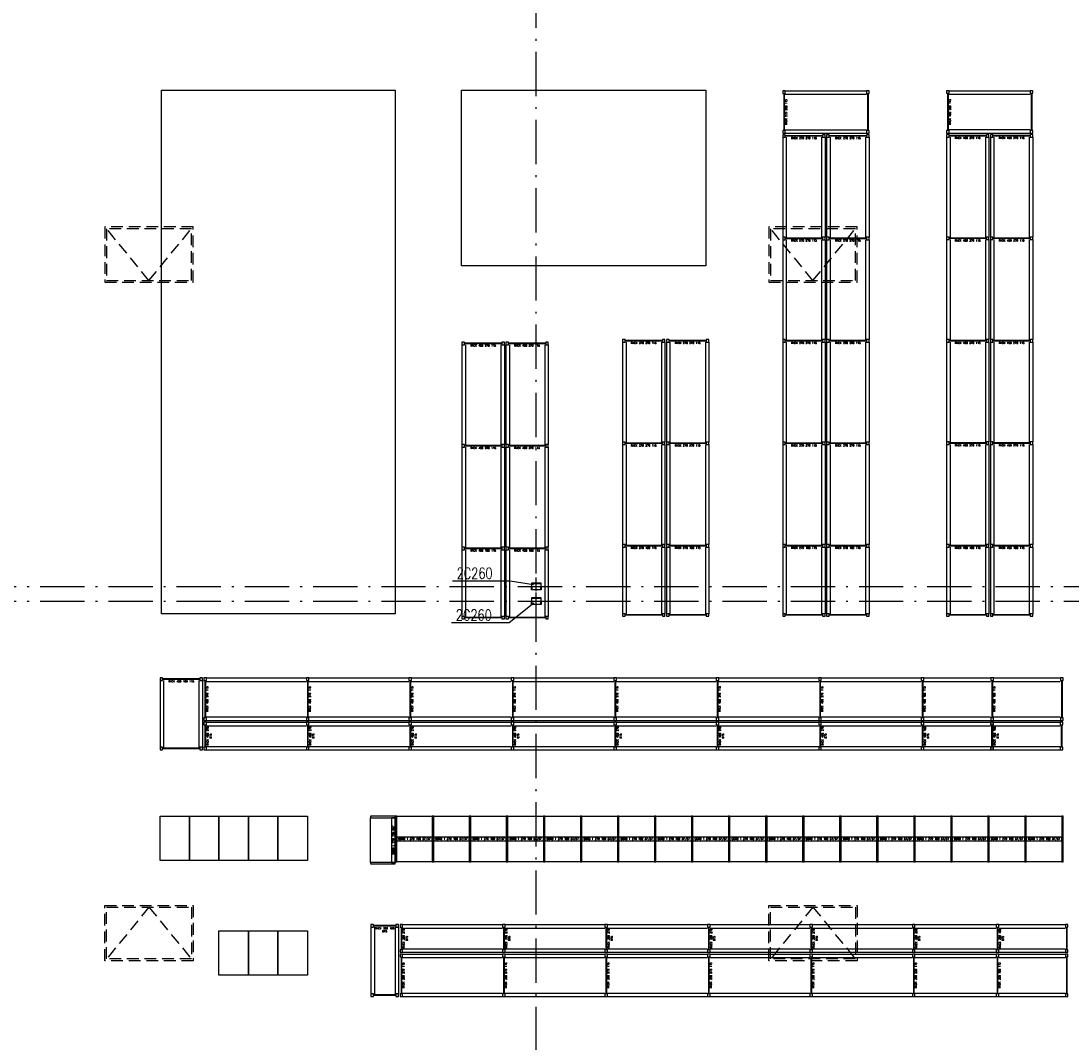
# Model space of a CAD drawing. Extents: x 153948 to 285449, y -89387 to -60195.
# Tile 43 of 100: x 256363 to 259210, y -81475 to -78706. Entities that reach past the tile are written whole.
import ezdxf

# ---------------------------------------------------------------- set-up
doc = ezdxf.new("R2010")
doc.units = 0
doc.header["$LTSCALE"] = 100
doc.header["$MEASUREMENT"] = 0
doc.linetypes.add('ACAD_ISO10W100', pattern=[18.5, 12, -3, 0.5, -3])
doc.linetypes.add('HIDDEN2', pattern=[4.7625, 3.175, -1.5875])
doc.layers.get('0').update_dxf_attribs({"linetype": 'CONTINUOUS'})
for name, color, linetype in [('1', 2, 'CONTINUOUS'), ('G 57 100 140', 2, 'CONTINUOUS'), ('K-STA', 2, 'CONTINUOUS'), ('OSIE', 8, 'ACAD_ISO10W100'), ('RS REGAŁY', 7, 'CONTINUOUS'), ('TEXT', 11, 'CONTINUOUS'), ('ŚWIETLIK', 2, 'CONTINUOUS')]:
    doc.layers.add(name, color=color, linetype=linetype)
doc.layers.add('RAK_140', color=2, linetype='CONTINUOUS', true_color=0xffff00)
doc.layers.add('RAK_450', color=1, linetype='CONTINUOUS', true_color=0xff0000)
doc.styles.get("Standard").update_dxf_attribs({"font": 'txt.shx'})
doc.styles.add('TXT3', font='SIMPLEX.SHX', dxfattribs={"width": 0.75, "height": 40})

# ---------------------------------------------------------------- blocks, each defined once
blk = doc.blocks.new('SC260X2')
at = {"layer": '1'}
for points in [[(-13, 9), (-13, 0), (-12.4, 0), (-12.1, 7, -0.401015), (-11.1, 7.9), (11.1, 7.9, -0.401015), (12.1, 7), (12.4, 0), (13, 0), (13, 9)], [(-13, -9), (-13, 0), (-12.4, 0), (-12.1, -7, 0.401015), (-11.1, -7.9), (11.1, -7.9, 0.401015), (12.1, -7), (12.4, 0), (13, 0), (13, -9)]]:
    blk.add_lwpolyline(points, format="xyb", close=True, dxfattribs=at)
blk = doc.blocks.new('RACK 450 270 115')
at = {"color": 1}
for p, q in [((7, 115), (277.8, 115)), ((2.75, 108), (2.75, 7)), ((4.25, 108), (4.25, 7)), ((7, 105.5), (277.8, 105.5)), ((7, 9.5), (277.8, 9.5)), ((7, 0), (277.8, 0))]:
    blk.add_line(p, q, dxfattribs=at)
for points in [[(0, 108), (7, 108), (7, 115), (0, 115)], [(0, 0), (7, 0), (7, 7), (0, 7)]]:
    blk.add_lwpolyline(points, close=True, dxfattribs=at)
at = {"color": 1, "insert": (9.25, 57.5), "char_height": 5, "width": 101, "attachment_point": 5, "rotation": 90}
blk.add_mtext('RACK 450 270 115', dxfattribs=at)
blk = doc.blocks.new('RACK 450 180 115')
at = {"color": 1}
for p, q in [((7, 115), (187.8, 115)), ((2.75, 108), (2.75, 7)), ((4.25, 108), (4.25, 7)), ((7, 105.5), (187.8, 105.5)), ((7, 9.5), (187.8, 9.5)), ((7, 0), (187.8, 0))]:
    blk.add_line(p, q, dxfattribs=at)
for points in [[(0, 108), (7, 108), (7, 115), (0, 115)], [(0, 0), (7, 0), (7, 7), (0, 7)]]:
    blk.add_lwpolyline(points, close=True, dxfattribs=at)
at = {"color": 1, "insert": (9.25, 57.5), "char_height": 5, "width": 101, "attachment_point": 5, "rotation": 90}
blk.add_mtext('RACK 450 180 115', dxfattribs=at)
blk = doc.blocks.new('NOGA RACK 450 007 115')
at = {"color": 1}
for p, q in [((2.75, 108), (2.75, 7)), ((4.25, 108), (4.25, 7))]:
    blk.add_line(p, q, dxfattribs=at)
for points in [[(0, 108), (7, 108), (7, 115), (0, 115)], [(0, 0), (7, 0), (7, 7), (0, 7)]]:
    blk.add_lwpolyline(points, close=True, dxfattribs=at)
blk = doc.blocks.new('RACK 450 220 115')
at = {"color": 1}
for p, q in [((7, 115), (227, 115)), ((2.75, 108), (2.75, 7)), ((4.25, 108), (4.25, 7)), ((7, 105.5), (227, 105.5)), ((7, 9.5), (227, 9.5)), ((7, 0), (227, 0))]:
    blk.add_line(p, q, dxfattribs=at)
for points in [[(0, 108), (7, 108), (7, 115), (0, 115)], [(0, 0), (7, 0), (7, 7), (0, 7)]]:
    blk.add_lwpolyline(points, close=True, dxfattribs=at)
at = {"color": 1, "insert": (9.25, 57.5), "char_height": 5, "width": 101, "attachment_point": 5, "rotation": 90}
blk.add_mtext('RACK 450 220 115', dxfattribs=at)
blk = doc.blocks.new('RACK 450 270 075')
at = {"color": 1}
for p, q in [((2.75, 68), (2.75, 7)), ((4.25, 68), (4.25, 7)), ((7, 75), (277.8, 75)), ((7, 65.5), (277.8, 65.5)), ((7, 9.5), (277.8, 9.5)), ((7, 0), (277.8, 0))]:
    blk.add_line(p, q, dxfattribs=at)
for points in [[(0, 68), (7, 68), (7, 75), (0, 75)], [(0, 0), (7, 0), (7, 7), (0, 7)]]:
    blk.add_lwpolyline(points, close=True, dxfattribs=at)
at = {"color": 1, "insert": (14.25, 37.5), "char_height": 5, "width": 61, "attachment_point": 5, "rotation": 90}
blk.add_mtext('RACK 450 270 075', dxfattribs=at)
blk = doc.blocks.new('RACK 450 180 075')
at = {"color": 1}
for p, q in [((2.75, 68), (2.75, 7)), ((4.25, 68), (4.25, 7)), ((7, 75), (187.8, 75)), ((7, 65.5), (187.8, 65.5)), ((7, 9.5), (187.8, 9.5)), ((7, 0), (187.8, 0))]:
    blk.add_line(p, q, dxfattribs=at)
for points in [[(0, 68), (7, 68), (7, 75), (0, 75)], [(0, 0), (7, 0), (7, 7), (0, 7)]]:
    blk.add_lwpolyline(points, close=True, dxfattribs=at)
at = {"color": 1, "insert": (14.25, 37.5), "char_height": 5, "width": 61, "attachment_point": 5, "rotation": 90}
blk.add_mtext('RACK 450 180 075', dxfattribs=at)
blk = doc.blocks.new('NOGA RACK 450 007 075')
at = {"color": 1}
for p, q in [((2.8, 68), (2.8, 7)), ((4.2, 68), (4.2, 7))]:
    blk.add_line(p, q, dxfattribs=at)
for points in [[(0, 68), (7, 68), (7, 75), (0, 75)], [(0, 0), (7, 0), (7, 7), (0, 7)]]:
    blk.add_lwpolyline(points, close=True, dxfattribs=at)
blk = doc.blocks.new('RACK 350 270 075')
at = {"color": 4}
for p, q in [((2.75, 68), (2.75, 7)), ((4.25, 68), (4.25, 7)), ((7, 75), (277.8, 75)), ((7, 65.5), (277.8, 65.5)), ((7, 9.5), (277.8, 9.5)), ((7, 0), (277.8, 0))]:
    blk.add_line(p, q, dxfattribs=at)
for points in [[(0, 68), (7, 68), (7, 75), (0, 75)], [(0, 0), (7, 0), (7, 7), (0, 7)]]:
    blk.add_lwpolyline(points, close=True, dxfattribs=at)
at = {"color": 4, "insert": (14.25, 37.5), "char_height": 5, "width": 61, "attachment_point": 5, "rotation": 90}
blk.add_mtext('RACK 350 270 075', dxfattribs=at)
blk = doc.blocks.new('RACK 350 220 075')
at = {"color": 4}
for p, q in [((2.75, 68), (2.75, 7)), ((4.25, 68), (4.25, 7)), ((7, 75), (227, 75)), ((7, 65.5), (227, 65.5)), ((7, 9.5), (227, 9.5)), ((7, 0), (227, 0))]:
    blk.add_line(p, q, dxfattribs=at)
for points in [[(0, 68), (7, 68), (7, 75), (0, 75)], [(0, 0), (7, 0), (7, 7), (0, 7)]]:
    blk.add_lwpolyline(points, close=True, dxfattribs=at)
at = {"color": 4, "insert": (14.25, 37.5), "char_height": 5, "width": 61, "attachment_point": 5, "rotation": 90}
blk.add_mtext('RACK 350 220 075', dxfattribs=at)
blk = doc.blocks.new('NOGA RACK 350 007 075')
at = {"color": 4}
for p, q in [((2.8, 68), (2.8, 7)), ((4.2, 68), (4.2, 7))]:
    blk.add_line(p, q, dxfattribs=at)
for points in [[(0, 68), (7, 68), (7, 75), (0, 75)], [(0, 0), (7, 0), (7, 7), (0, 7)]]:
    blk.add_lwpolyline(points, close=True, dxfattribs=at)
blk = doc.blocks.new('RACK 350 270 115')
at = {"color": 4}
for p, q in [((7, 115), (277.8, 115)), ((2.75, 108), (2.75, 7)), ((4.25, 108), (4.25, 7)), ((7, 105.5), (277.8, 105.5)), ((7, 9.5), (277.8, 9.5)), ((7, 0), (277.8, 0))]:
    blk.add_line(p, q, dxfattribs=at)
for points in [[(0, 108), (7, 108), (7, 115), (0, 115)], [(0, 0), (7, 0), (7, 7), (0, 7)]]:
    blk.add_lwpolyline(points, close=True, dxfattribs=at)
at = {"color": 4, "insert": (9.25, 57.5), "char_height": 5, "width": 101, "attachment_point": 5, "rotation": 90}
blk.add_mtext('RACK 350 270 115', dxfattribs=at)
blk = doc.blocks.new('RACK 350 220 115')
at = {"color": 4}
for p, q in [((7, 115), (227, 115)), ((2.75, 108), (2.75, 7)), ((4.25, 108), (4.25, 7)), ((7, 105.5), (227, 105.5)), ((7, 9.5), (227, 9.5)), ((7, 0), (227, 0))]:
    blk.add_line(p, q, dxfattribs=at)
for points in [[(0, 108), (7, 108), (7, 115), (0, 115)], [(0, 0), (7, 0), (7, 7), (0, 7)]]:
    blk.add_lwpolyline(points, close=True, dxfattribs=at)
at = {"color": 4, "insert": (9.25, 57.5), "char_height": 5, "width": 101, "attachment_point": 5, "rotation": 90}
blk.add_mtext('RACK 350 220 115', dxfattribs=at)
blk = doc.blocks.new('NOGA RACK 350 007 115')
at = {"color": 4}
for p, q in [((2.75, 108), (2.75, 7)), ((4.25, 108), (4.25, 7))]:
    blk.add_line(p, q, dxfattribs=at)
for points in [[(0, 108), (7, 108), (7, 115), (0, 115)], [(0, 0), (7, 0), (7, 7), (0, 7)]]:
    blk.add_lwpolyline(points, close=True, dxfattribs=at)
blk = doc.blocks.new('RACK 350 180 075')
at = {"color": 4}
for p, q in [((2.75, 68), (2.75, 7)), ((4.25, 68), (4.25, 7)), ((7, 75), (187.8, 75)), ((7, 65.5), (187.8, 65.5)), ((7, 9.5), (187.8, 9.5)), ((7, 0), (187.8, 0))]:
    blk.add_line(p, q, dxfattribs=at)
for points in [[(0, 68), (7, 68), (7, 75), (0, 75)], [(0, 0), (7, 0), (7, 7), (0, 7)]]:
    blk.add_lwpolyline(points, close=True, dxfattribs=at)
at = {"color": 4, "insert": (14.25, 37.5), "char_height": 5, "width": 61, "attachment_point": 5, "rotation": 90}
blk.add_mtext('RACK 350 180 075', dxfattribs=at)
blk = doc.blocks.new('RACK 270 270 115')
at = {"color": 5}
for p, q in [((7, 115), (277.8, 115)), ((2.75, 108), (2.75, 7)), ((4.25, 108), (4.25, 7)), ((7, 105.5), (277.8, 105.5)), ((7, 9.5), (277.8, 9.5)), ((7, 0), (277.8, 0))]:
    blk.add_line(p, q, dxfattribs=at)
for points in [[(0, 108), (7, 108), (7, 115), (0, 115)], [(0, 0), (7, 0), (7, 7), (0, 7)]]:
    blk.add_lwpolyline(points, close=True, dxfattribs=at)
at = {"color": 5, "insert": (9.25, 57.5), "char_height": 5, "width": 101, "attachment_point": 5, "rotation": 90}
blk.add_mtext('RACK 270 270 115', dxfattribs=at)
blk = doc.blocks.new('RACK 270 180 115')
at = {"color": 5}
for p, q in [((7, 115), (187.8, 115)), ((2.75, 108), (2.75, 7)), ((4.25, 108), (4.25, 7)), ((7, 105.5), (187.8, 105.5)), ((7, 9.5), (187.8, 9.5)), ((7, 0), (187.8, 0))]:
    blk.add_line(p, q, dxfattribs=at)
for points in [[(0, 108), (7, 108), (7, 115), (0, 115)], [(0, 0), (7, 0), (7, 7), (0, 7)]]:
    blk.add_lwpolyline(points, close=True, dxfattribs=at)
at = {"color": 5, "insert": (9.25, 57.5), "char_height": 5, "width": 101, "attachment_point": 5, "rotation": 90}
blk.add_mtext('RACK 270 180 115', dxfattribs=at)
blk = doc.blocks.new('NOGA RACK 270 007 115')
at = {"color": 5}
for p, q in [((2.75, 108), (2.75, 7)), ((4.25, 108), (4.25, 7))]:
    blk.add_line(p, q, dxfattribs=at)
for points in [[(0, 108), (7, 108), (7, 115), (0, 115)], [(0, 0), (7, 0), (7, 7), (0, 7)]]:
    blk.add_lwpolyline(points, close=True, dxfattribs=at)
blk = doc.blocks.new('RACK 270 220 115')
at = {"color": 5}
for p, q in [((7, 115), (227, 115)), ((2.75, 108), (2.75, 7)), ((4.25, 108), (4.25, 7)), ((7, 105.5), (227, 105.5)), ((7, 9.5), (227, 9.5)), ((7, 0), (227, 0))]:
    blk.add_line(p, q, dxfattribs=at)
for points in [[(0, 108), (7, 108), (7, 115), (0, 115)], [(0, 0), (7, 0), (7, 7), (0, 7)]]:
    blk.add_lwpolyline(points, close=True, dxfattribs=at)
at = {"color": 5, "insert": (9.25, 57.5), "char_height": 5, "width": 101, "attachment_point": 5, "rotation": 90}
blk.add_mtext('RACK 270 220 115', dxfattribs=at)
blk = doc.blocks.new('RACK 350 180 115')
at = {"color": 4}
for p, q in [((7, 115), (187.8, 115)), ((2.75, 108), (2.75, 7)), ((4.25, 108), (4.25, 7)), ((7, 105.5), (187.8, 105.5)), ((7, 9.5), (187.8, 9.5)), ((7, 0), (187.8, 0))]:
    blk.add_line(p, q, dxfattribs=at)
for points in [[(0, 108), (7, 108), (7, 115), (0, 115)], [(0, 0), (7, 0), (7, 7), (0, 7)]]:
    blk.add_lwpolyline(points, close=True, dxfattribs=at)
at = {"color": 4, "insert": (9.25, 57.5), "char_height": 5, "width": 101, "attachment_point": 5, "rotation": 90}
blk.add_mtext('RACK 350 180 115', dxfattribs=at)
blk = doc.blocks.new('GOND T 270 100 57_57')
at = {"color": 5}
for points in [[(0, 0), (4, 0), (4, 124), (0, 124)], [(4, 124), (100.4, 124), (100.4, 67), (4, 67)], [(4, 57), (100.4, 57), (100.4, 67), (4, 67)], [(4, 57), (100.4, 57), (100.4, 0), (4, 0)]]:
    blk.add_lwpolyline(points, close=True, dxfattribs=at)
at = {"color": 5, "insert": (52.2, 62), "char_height": 5, "width": 96.4, "attachment_point": 5}
blk.add_mtext('GOND T 270 100 57/57', dxfattribs=at)
blk = doc.blocks.new('NOGA GOND T 270 004 57_57')
at = {"color": 5}
blk.add_lwpolyline([(0, 0), (4, 0), (4, 124), (0, 124)], close=True, dxfattribs=at)
blk = doc.blocks.new('NOGA GOND L 270 004 057')
at = {"color": 5}
blk.add_lwpolyline([(0, 0), (4, 0), (4, 67), (0, 67)], close=True, dxfattribs=at)
blk = doc.blocks.new('GOND L 270 125 057')
at = {"color": 5}
for points in [[(0, 0), (4, 0), (4, 67), (0, 67)], [(4, 67), (125.4, 67), (125.4, 10), (4, 10)], [(4, 0), (125.4, 0), (125.4, 10), (4, 10)]]:
    blk.add_lwpolyline(points, close=True, dxfattribs=at)
at = {"color": 5, "insert": (64.7, 5), "char_height": 5, "width": 121.4, "attachment_point": 5}
blk.add_mtext('GOND L 270 125 057', dxfattribs=at)

msp = doc.modelspace()

# ---------------------------------------------------------------- linework, layer by layer
at = {"layer": 'G 57 100 140', "lineweight": -3}
for points in [[(256820.27, -80982.57), (256740.33, -80982.57), (256740.33, -80862.57), (256820.27, -80862.57)], [(256900.21, -80982.57), (256820.27, -80982.57), (256820.27, -80862.57), (256900.21, -80862.57)], [(256980.15, -80982.57), (256900.21, -80982.57), (256900.21, -80862.57), (256980.15, -80862.57)], [(257060.09, -80982.57), (256980.15, -80982.57), (256980.15, -80862.57), (257060.09, -80862.57)], [(257140.03, -80982.57), (257060.09, -80982.57), (257060.09, -80862.57), (257140.03, -80862.57)], [(256980.15, -81293.57), (256900.21, -81293.57), (256900.21, -81173.57), (256980.15, -81173.57)], [(257060.09, -81293.57), (256980.15, -81293.57), (256980.15, -81173.57), (257060.09, -81173.57)], [(257140.03, -81293.57), (257060.09, -81293.57), (257060.09, -81173.57), (257140.03, -81173.57)]]:
    msp.add_lwpolyline(points, close=True, dxfattribs=at)
at = {"layer": 'OSIE', "ltscale": 0.1}
for p, q in [((257760.4, -86679.55), (257760.4, -73374.65)), ((247720.4, -80239.55), (263229.19, -80239.55)), ((247720.4, -80279.55), (263229.19, -80279.55))]:
    msp.add_line(p, q, dxfattribs=at)
at = {"layer": 'OSIE', "ltscale": 0.5}
for p, q in [((257760.4, -80252.33), (257760.4, -80215.71)), ((257760.4, -80252.33), (257760.4, -80215.71)), ((257760.4, -80292.33), (257760.4, -80255.71)), ((257760.4, -80292.33), (257760.4, -80255.71))]:
    msp.add_line(p, q, dxfattribs=at)
at = {"layer": 'RAK_140'}
msp.add_lwpolyline([(256744.58, -78894.12), (257377.94, -78894.12), (257377.94, -80314.12), (256744.58, -80314.12)], close=True, dxfattribs=at)
at = {"layer": 'RAK_450'}
msp.add_lwpolyline([(257557.94, -78894.12), (258220.24, -78894.12), (258220.24, -79369.93), (257557.94, -79369.93)], close=True, dxfattribs=at)
at = {"layer": 'TEXT'}
for p, q in [((257533.07, -80224.34), (257689.26, -80224.34)), ((257689.26, -80224.34), (257752.9, -80234.55)), ((257686.99, -80337.53), (257753.86, -80284.05)), ((257530.8, -80337.53), (257686.99, -80337.53))]:
    msp.add_line(p, q, dxfattribs=at)
at = {"layer": 'ŚWIETLIK', "linetype": 'HIDDEN2', "ltscale": 0.1}
for p, q in [((256710.4, -79409.55), (256595.4, -79269.55)), ((256710.4, -79409.55), (256825.4, -79269.55)), ((258510.4, -79409.55), (258395.4, -79269.55)), ((258510.4, -79409.55), (258625.4, -79269.55)), ((256710.4, -81109.55), (256595.4, -81249.55)), ((256710.4, -81109.55), (256825.4, -81249.55)), ((258510.4, -81109.55), (258395.4, -81249.55)), ((258510.4, -81109.55), (258625.4, -81249.55))]:
    msp.add_line(p, q, dxfattribs=at)
for points in [[(256590.4, -79414.55), (256830.4, -79414.55), (256830.4, -79264.55), (256590.4, -79264.55)], [(256595.4, -79409.55), (256825.4, -79409.55), (256825.4, -79269.55), (256595.4, -79269.55)], [(258390.4, -79414.55), (258630.4, -79414.55), (258630.4, -79264.55), (258390.4, -79264.55)], [(258395.4, -79409.55), (258625.4, -79409.55), (258625.4, -79269.55), (258395.4, -79269.55)], [(256590.4, -81104.55), (256830.4, -81104.55), (256830.4, -81254.55), (256590.4, -81254.55)], [(256595.4, -81109.55), (256825.4, -81109.55), (256825.4, -81249.55), (256595.4, -81249.55)], [(258390.4, -81104.55), (258630.4, -81104.55), (258630.4, -81254.55), (258390.4, -81254.55)], [(258395.4, -81109.55), (258625.4, -81109.55), (258625.4, -81249.55), (258395.4, -81249.55)]]:
    msp.add_lwpolyline(points, close=True, dxfattribs=at)

# ---------------------------------------------------------------- block references
for name, p in [('RACK 350 180 075', (259006.93, -81231.57)), ('RACK 350 180 115', (259006.93, -81351.57))]:
    msp.add_blockref(name, p)
at = {"layer": 'K-STA', "ltscale": 0.5}
for p in [(257760.4, -80239.55), (257760.4, -80279.55)]:
    msp.add_blockref('SC260X2', p, dxfattribs=at)
at = {"layer": 'RS REGAŁY'}
for name, p in [('RACK 270 220 115', (258428.54, -79010.44)), ('NOGA RACK 270 007 115', (258655.54, -79010.44)), ('RACK 450 220 115', (258872.53, -79010.12)), ('NOGA RACK 450 007 115', (259099.53, -79010.12)), ('RACK 450 270 115', (256859.33, -80602.71)), ('RACK 450 270 115', (257137.13, -80602.71)), ('RACK 450 270 115', (257414.93, -80602.71)), ('RACK 450 270 115', (257692.73, -80602.71)), ('RACK 450 270 115', (257970.53, -80602.71)), ('RACK 450 270 115', (258248.33, -80602.71)), ('RACK 450 270 115', (258526.13, -80602.71)), ('RACK 450 180 115', (258803.93, -80602.71)), ('NOGA RACK 450 007 115', (258992.73, -80602.71)), ('RACK 450 180 115', (258992.73, -80602.71)), ('NOGA RACK 450 007 115', (259181.53, -80602.71)), ('RACK 450 270 075', (256859.33, -80682.71)), ('RACK 450 270 075', (257137.13, -80682.71)), ('RACK 450 270 075', (257414.93, -80682.71)), ('RACK 450 270 075', (257692.73, -80682.71)), ('RACK 450 270 075', (257970.53, -80682.71)), ('RACK 450 270 075', (258248.33, -80682.71)), ('RACK 450 270 075', (258526.13, -80682.71)), ('RACK 450 180 075', (258803.93, -80682.71)), ('NOGA RACK 450 007 075', (258991.73, -80682.71)), ('RACK 450 180 075', (258992.73, -80682.71)), ('NOGA RACK 450 007 075', (259180.53, -80682.71)), ('GOND T 270 100 57_57', (257377.93, -80986.57)), ('GOND T 270 100 57_57', (257478.33, -80986.57)), ('GOND T 270 100 57_57', (257578.73, -80986.57)), ('GOND T 270 100 57_57', (257679.13, -80986.57)), ('GOND T 270 100 57_57', (257779.53, -80986.57)), ('GOND T 270 100 57_57', (257879.93, -80986.57)), ('GOND T 270 100 57_57', (257980.33, -80986.57)), ('GOND T 270 100 57_57', (258080.73, -80986.57)), ('GOND T 270 100 57_57', (258181.13, -80986.57)), ('GOND T 270 100 57_57', (258281.53, -80986.57)), ('GOND T 270 100 57_57', (258381.93, -80986.57)), ('GOND T 270 100 57_57', (258482.33, -80986.57)), ('GOND T 270 100 57_57', (258582.73, -80986.57)), ('GOND T 270 100 57_57', (258683.13, -80986.57)), ('GOND T 270 100 57_57', (258783.53, -80986.57)), ('GOND T 270 100 57_57', (258883.93, -80986.57)), ('GOND T 270 100 57_57', (258984.33, -80986.57)), ('GOND T 270 100 57_57', (259084.73, -80986.57)), ('NOGA GOND T 270 004 57_57', (259185.13, -80986.57)), ('RACK 350 270 075', (257390.93, -81231.57)), ('RACK 350 270 075', (257668.73, -81231.57)), ('RACK 350 270 075', (257946.53, -81231.57)), ('RACK 350 270 075', (258224.33, -81231.57)), ('RACK 350 270 075', (258502.13, -81231.57)), ('RACK 350 220 075', (258779.93, -81231.57)), ('NOGA RACK 350 007 075', (259194.73, -81231.57)), ('RACK 350 270 115', (257390.93, -81351.57)), ('RACK 350 270 115', (257668.73, -81351.57)), ('RACK 350 270 115', (257946.53, -81351.57)), ('RACK 350 270 115', (258224.33, -81351.57)), ('RACK 350 270 115', (258502.13, -81351.57)), ('RACK 350 220 115', (258779.93, -81351.57)), ('NOGA RACK 350 007 115', (259194.73, -81351.57))]:
    msp.add_blockref(name, p, dxfattribs=at)
for name, p, rotation in [('RACK 270 270 115', (258428.54, -79014.44), 270), ('RACK 270 270 115', (258547.54, -79014.44), 270), ('RACK 450 270 115', (258872.53, -79014.12), 270), ('RACK 450 270 115', (258991.53, -79014.12), 270), ('RACK 270 270 115', (258428.54, -79292.24), 270), ('RACK 270 270 115', (258547.54, -79292.24), 270), ('RACK 450 270 115', (258872.53, -79291.92), 270), ('RACK 450 270 115', (258991.53, -79291.92), 270), ('RACK 450 270 115', (257558.94, -79577.12), 270), ('RACK 450 270 115', (257677.94, -79577.12), 270), ('RACK 270 270 115', (257994.24, -79570.04), 270), ('RACK 270 270 115', (258113.24, -79570.04), 270), ('RACK 270 270 115', (258428.54, -79570.04), 270), ('RACK 270 270 115', (258547.54, -79570.04), 270), ('RACK 450 270 115', (258872.53, -79569.92), 270), ('RACK 450 270 115', (258991.53, -79569.92), 270), ('RACK 450 270 115', (257558.94, -79854.92), 270), ('RACK 450 270 115', (257677.94, -79854.92), 270), ('RACK 270 270 115', (257994.24, -79847.84), 270), ('RACK 270 270 115', (258113.24, -79847.84), 270), ('RACK 270 270 115', (258428.54, -79847.84), 270), ('RACK 270 270 115', (258547.54, -79847.84), 270), ('RACK 450 270 115', (258872.53, -79847.72), 270), ('RACK 450 270 115', (258991.53, -79847.72), 270), ('RACK 270 180 115', (257994.24, -80125.64), 270), ('RACK 270 180 115', (258113.24, -80125.64), 270), ('RACK 270 180 115', (258428.54, -80125.64), 270), ('RACK 270 180 115', (258547.54, -80125.64), 270), ('RACK 450 180 115', (258872.53, -80125.72), 270), ('RACK 450 180 115', (258991.53, -80125.72), 270), ('RACK 450 180 115', (257558.94, -80132.92), 270), ('RACK 450 180 115', (257677.94, -80132.92), 270), ('NOGA RACK 450 007 115', (257558.94, -80320.72), 270), ('NOGA RACK 450 007 115', (257677.94, -80320.72), 270), ('NOGA RACK 270 007 115', (257994.24, -80313.44), 270), ('NOGA RACK 270 007 115', (258113.24, -80313.44), 270), ('NOGA RACK 270 007 115', (258428.54, -80313.44), 270), ('NOGA RACK 270 007 115', (258547.54, -80313.44), 270), ('NOGA RACK 450 007 115', (258872.53, -80313.52), 270), ('NOGA RACK 450 007 115', (258991.53, -80313.52), 270), ('RACK 450 180 115', (256740.33, -80487.71), 270), ('NOGA RACK 450 007 115', (256740.33, -80675.51), 270), ('NOGA GOND L 270 004 057', (257377.93, -80866.57), 90), ('GOND L 270 125 057', (257377.93, -80991.97), 90), ('RACK 350 180 075', (257311.93, -81156.57), 270), ('NOGA RACK 350 007 075', (257311.93, -81344.37), 270)]:
    msp.add_blockref(name, p, dxfattribs=dict(at, rotation=rotation))

# ---------------------------------------------------------------- texts
at = {"layer": 'TEXT', "style": 'TXT3', "width": 0.75}
for p in [(257544.51, -80218.88), (257542.25, -80332.06)]:
    msp.add_text('2C260', height=30, dxfattribs=at).set_placement(p)

doc.saveas('drawing.dxf')
